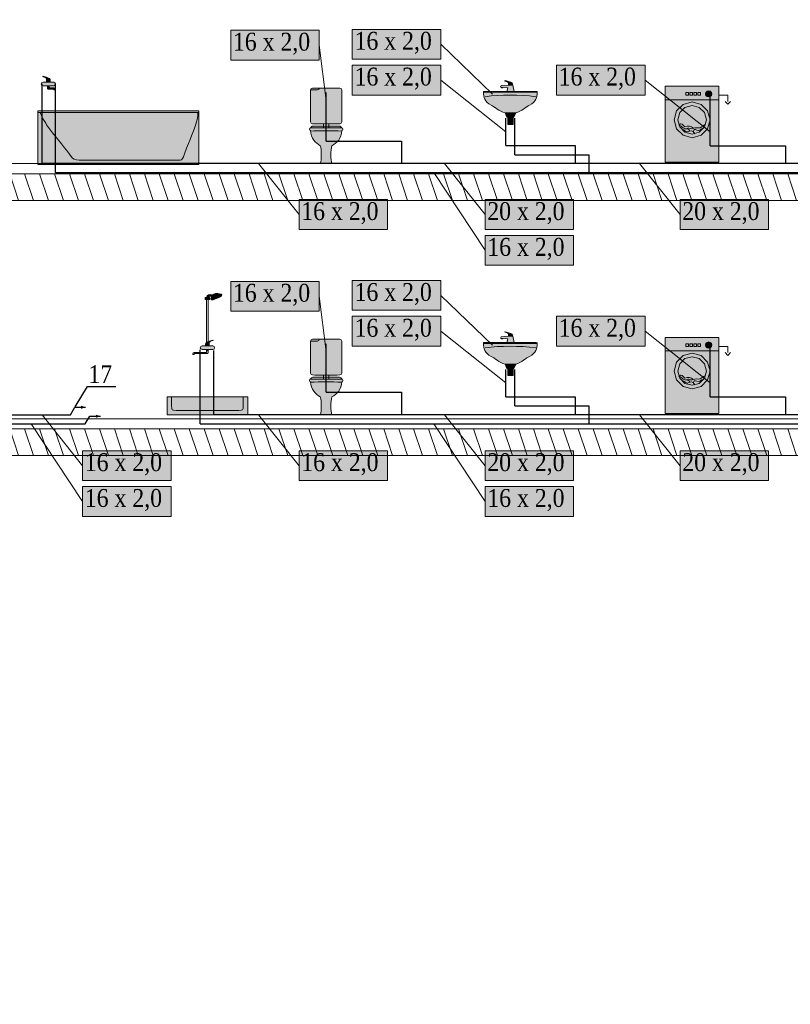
# Model space of a CAD drawing. Header units: millimetres. Extents: x -102560 to 77680, y 7163 to 33028.
# Tile 61 of 80: x -12869 to -4253, y 9599 to 20602. Entities that reach past the tile are written whole.
import ezdxf
from ezdxf import colors
from ezdxf.entities.mleader import LeaderData, LeaderLine
from ezdxf.enums import TextEntityAlignment as Align
from ezdxf.math import Vec2, Vec3

# ---------------------------------------------------------------- set-up
doc = ezdxf.new("R2010")
doc.units = ezdxf.units.MM
for name, color, linetype, lineweight, true_color in [('IS_Brodzik', 7, 'Continuous', 0, 0x000000), ('IS_Działka wody ciepłej', 1, 'Continuous', 30, 0xff0000), ('IS_Działka wody zimnej_etykieta', 7, 'Continuous', 0, 0x000000), ('IS_Konstrukcja (Rozwinięcie)', 7, 'Continuous', 9, 0x000000), ('IS_Odbiornik2', 7, 'Continuous', 0, 0x000000), ('IS_Pralka', 7, 'Continuous', 5, 0x000000), ('IS_Przybory sanitarne1', 7, 'Continuous', 0, 0x000000), ('IS_Umywalka', 7, 'Continuous', 5, 0x000000), ('IS_Wanna', 7, 'Continuous', 5, 0x000000)]:
    doc.layers.add(name, color=color, linetype=linetype, lineweight=lineweight, true_color=true_color)
for name, color, linetype, lineweight in [('IS_Działka wody zimnej', 5, 'Continuous', 30), ('RR_IWK_ciepla woda', 10, 'C.W.U.', 40), ('RR_IWK_opisy', 7, 'Continuous', 0)]:
    doc.layers.add(name, color=color, linetype=linetype, lineweight=lineweight)
doc.styles.add('Garamond_____', font='GARA.TTF')
doc.styles.add('RR', font='GARA.TTF', dxfattribs={"height": 200})
doc.styles.get("Standard").update_dxf_attribs({"font": 'arial.ttf'})
doc.linetypes.add('C.W.U.', pattern='A,16.8,-4.8,["C.W.U.",Standard,S=2.4,R=0,X=-2.4,Y=-1.2],-10.2', length=31.8)

# ---------------------------------------------------------------- blocks, each defined once
blk = doc.blocks.new('16_TypRysWodKan_PralkaAutomatycznaCzescKan_00000000-0000-0000-0000-000000000000_Normal')
at = {"layer": 'IS_Pralka', "lineweight": 50, "true_color": 0xffffff, "transparency": 33554687}
blk.add_hatch(color=7, dxfattribs=at).paths.add_polyline_path([(-0.3, 0.425), (-0.3, -0.425), (0.3, -0.425), (0.3, 0.425)])
h = blk.add_hatch(color=7, dxfattribs=at)
edge = h.paths.add_edge_path(flags=0)
edge.add_ellipse((-0.185, 0.34), major_axis=(0.035, 0), ratio=1, start_angle=0, end_angle=360)
h = blk.add_hatch(color=7, dxfattribs=at)
edge = h.paths.add_edge_path(flags=0)
edge.add_ellipse((0, 0.05), major_axis=(0.2, 0), ratio=1, start_angle=0, end_angle=360)
h = blk.add_hatch(color=7, dxfattribs=at)
edge = h.paths.add_edge_path(flags=0)
edge.add_ellipse((0, 0.05), major_axis=(0.16, 0), ratio=1, start_angle=0, end_angle=360)
at = {"layer": 'IS_Pralka', "lineweight": -2}
for points in [[(-0.3, 0.425), (0.3, 0.425), (0.3, -0.425), (-0.3, -0.425)], [(-0.095, 0.325), (-0.095, 0.355), (-0.065, 0.355), (-0.065, 0.325)], [(-0.05, 0.325), (-0.05, 0.355), (-0.02, 0.355), (-0.02, 0.325)], [(-0.005, 0.325), (-0.005, 0.355), (0.025, 0.355), (0.025, 0.325)], [(0.04, 0.325), (0.04, 0.355), (0.07, 0.355), (0.07, 0.325)]]:
    blk.add_lwpolyline(points, close=True, dxfattribs=at)
at = {"layer": 'IS_Pralka'}
for points in [[(-0.15, 0.34), (-0.155, 0.357), (-0.168, 0.37), (-0.185, 0.375), (-0.203, 0.37), (-0.215, 0.357), (-0.22, 0.34), (-0.215, 0.323), (-0.203, 0.31), (-0.185, 0.305), (-0.168, 0.31), (-0.155, 0.323)], [(0.2, 0.05), (0.173, 0.15), (0.1, 0.223), (0, 0.25), (-0.1, 0.223), (-0.173, 0.15), (-0.2, 0.05), (-0.173, -0.05), (-0.1, -0.123), (0, -0.15), (0.1, -0.123), (0.173, -0.05)], [(0.16, 0.05), (0.138, 0.13), (0.08, 0.188), (0, 0.21), (-0.08, 0.188), (-0.138, 0.13), (-0.16, 0.05), (-0.138, -0.03), (-0.08, -0.088), (0, -0.11), (0.08, -0.088), (0.138, -0.03)]]:
    blk.add_lwpolyline(points, close=True, dxfattribs=at)
at = {"layer": 'IS_Pralka', "lineweight": -2}
for points in [[(-0.43, 0.255), (-0.4, 0.225), (-0.37, 0.255)], [(-0.3, 0.325), (-0.4, 0.325), (-0.4, 0.255)]]:
    blk.add_lwpolyline(points, dxfattribs=at)
blk.add_polyline3d([(-0.3, 0.275, 0), (0.3, 0.275, 0)], dxfattribs=at)
for points, knots in [([(-0.15, 0), (-0.12, -0.015), (-0.095, -0.045), (-0.07, -0.04), (-0.04, -0.035), (-0.015, -0.045), (0, -0.05), (0.035, -0.05), (0.04, -0.03), (0.065, -0.05)], [0, 0, 0, 0, 1, 1, 1, 2, 2, 2, 3, 3, 3, 3]), ([(-0.015, -0.045), (0.01, -0.02), (0.05, -0.015), (0.08, -0.03), (0.1, -0.01), (0.12, 0.025), (0.15, -0.01)], [0, 0, 0, 0, 1, 1, 1, 2, 2, 2, 2]), ([(-0.015, -0.08), (-0.025, -0.035), (-0.045, -0.07), (-0.07, -0.07), (-0.095, -0.065), (-0.095, -0.05), (-0.13, -0.045)], [0, 0, 0, 0, 1, 1, 1, 2, 2, 2, 2]), ([(-0.03, -0.105), (-0.01, -0.055), (0.03, -0.075), (0.055, -0.085), (0.08, -0.08), (0.075, -0.065), (0.12, -0.055)], [0, 0, 0, 0, 1, 1, 1, 2, 2, 2, 2]), ([(0.025, -0.075), (0.035, -0.04), (0.07, -0.06), (0.1, -0.04), (0.115, -0.03), (0.13, -0.01), (0.15, -0.01)], [0, 0, 0, 0, 1, 1, 1, 2, 2, 2, 2])]:
    blk.add_open_spline(points, degree=3, knots=knots, dxfattribs=at)
blk = doc.blocks.new('16_TypRysWodKan_UmywalkaPojedyncza_00000000-0000-0000-0000-000000000000_Normal')
at = {"layer": 'IS_Umywalka', "lineweight": 50, "true_color": 0xffffff, "transparency": 33554687}
h = blk.add_hatch(color=7, dxfattribs=at)
edge = h.paths.add_edge_path(flags=0)
edge.add_spline(control_points=[(-0.3, 0.17), (-0.3, 0.12), (-0.29, 0.07), (-0.215, 0.03), (-0.175, 0.015), (-0.125, -0.04), (-0.06, -0.055), (-0.025, -0.055), (0.01, -0.055), (0.06, -0.055), (0.13, -0.04), (0.175, 0.015), (0.215, 0.03), (0.29, 0.07), (0.3, 0.12), (0.3, 0.175), (0.3, 0.185), (0.3, 0.185), (0.29, 0.185), (0.04, 0.185), (-0.05, 0.185), (-0.29, 0.185), (-0.3, 0.185), (-0.3, 0.185), (-0.3, 0.17)], knot_values=[0, 0, 0, 0, 1, 1, 1, 2, 2, 2, 3, 3, 3, 4, 4, 4, 5, 5, 5, 6, 6, 6, 7, 7, 7, 8, 8, 8, 8], weights=[1, 1, 1, 1, 1, 1, 1, 1, 1, 1, 1, 1, 1, 1, 1, 1, 1, 1, 1, 1, 1, 1, 1, 1, 1], degree=3, periodic=0)
for points in [[(-0.06, -0.055), (-0.04, -0.105), (0.04, -0.105), (0.06, -0.055)], [(-0.03, -0.105), (-0.03, -0.185), (0.03, -0.185), (0.03, -0.105)]]:
    blk.add_hatch(color=7, dxfattribs=at).paths.add_polyline_path(points)
at = {"layer": 'IS_Umywalka', "lineweight": -2}
for points in [[(-0.06, -0.055), (-0.04, -0.105), (0.04, -0.105), (0.06, -0.055)], [(-0.03, -0.105), (-0.03, -0.185), (0.03, -0.185), (0.03, -0.105)]]:
    blk.add_lwpolyline(points, close=True, dxfattribs=at)
blk.add_polyline3d([(-0.3, 0.175, 0), (0.3, 0.175, 0)], dxfattribs=at)
blk.add_open_spline([(-0.3, 0.17), (-0.3, 0.12), (-0.29, 0.07), (-0.215, 0.03), (-0.175, 0.015), (-0.125, -0.04), (-0.06, -0.055), (-0.025, -0.055), (0.01, -0.055), (0.06, -0.055), (0.13, -0.04), (0.175, 0.015), (0.215, 0.03), (0.29, 0.07), (0.3, 0.12), (0.3, 0.175), (0.3, 0.185), (0.3, 0.185), (0.29, 0.185), (0.04, 0.185), (-0.05, 0.185), (-0.29, 0.185), (-0.3, 0.185), (-0.3, 0.185), (-0.3, 0.17)], degree=3, knots=[0, 0, 0, 0, 1, 1, 1, 2, 2, 2, 3, 3, 3, 4, 4, 4, 5, 5, 5, 6, 6, 6, 7, 7, 7, 8, 8, 8, 8], dxfattribs=at)
blk.add_open_spline([(-0.285, 0.125), (-0.1, 0.15), (0.11, 0.15), (0.28, 0.125)], degree=3, dxfattribs=at)
blk = doc.blocks.new('16_TypRysWodKan_BateriaStojaca_00000000-0000-0000-0000-000000000000_Normal')
at = {"layer": 'IS_Odbiornik2', "lineweight": 50, "true_color": 0xffffff, "transparency": 33554687}
blk.add_hatch(color=7, dxfattribs=at).paths.add_polyline_path([(-0.04078, -0.06), (0.03922, -0.06), (0.02922, -0.02), (0.08422, -0.015), (0.08422, -0.02), (0.09922, -0.02), (0.09922, -0.015), (0.10922, -0.01), (0.10422, 0.005), (0.01922, 0.01), (-0.02578, 0.01)])
h = blk.add_hatch(color=7, dxfattribs=at)
edge = h.paths.add_edge_path(flags=0)
edge.add_spline(control_points=[(-0.02578, 0.01), (-0.00328, 0.01), (-0.00328, 0.01), (0.01922, 0.01), (0.01922, 0.03), (0.01922, 0.035), (0.02422, 0.04), (0.02922, 0.045), (0.03922, 0.05), (0.05922, 0.055), (0.06422, 0.055), (0.06422, 0.06), (0.05922, 0.06), (0.04922, 0.06), (-0.01078, 0.04), (-0.02078, 0.035), (-0.02578, 0.03), (-0.02578, 0.02), (-0.02578, 0.01)], knot_values=[-6, -6, -6, -6, -5, -5, -5, -4, -4, -4, -3, -3, -3, -2, -2, -2, -1, -1, -1, 0, 0, 0, 0], weights=[1, 1, 1, 1, 1, 1, 1, 1, 1, 1, 1, 1, 1, 1, 1, 1, 1, 1, 1], degree=3, periodic=0)
at = {"layer": 'IS_Odbiornik2', "lineweight": -2}
blk.add_lwpolyline([(-0.04078, -0.06), (-0.02578, 0.01), (0.01922, 0.01), (0.10422, 0.005), (0.10922, -0.01), (0.09922, -0.015), (0.09922, -0.02), (0.08422, -0.02), (0.08422, -0.015), (0.02922, -0.02), (0.03922, -0.06)], close=True, dxfattribs=at)
blk.add_polyline3d([(0.09922, -0.015, 0), (0.08422, -0.015, 0)], dxfattribs=at)
blk.add_open_spline([(-0.02578, 0.01), (-0.02578, 0.02), (-0.02578, 0.03), (-0.02078, 0.035), (-0.01078, 0.04), (0.04922, 0.06), (0.05922, 0.06), (0.06422, 0.06), (0.06422, 0.055), (0.05922, 0.055), (0.03922, 0.05), (0.02922, 0.045), (0.02422, 0.04), (0.01922, 0.035), (0.01922, 0.03), (0.01922, 0.01)], degree=3, knots=[0, 0, 0, 0, 1, 1, 1, 2, 2, 2, 3, 3, 3, 4, 4, 4, 5, 5, 5, 5], dxfattribs=at)
blk = doc.blocks.new('16_TypRysWodKan_MiskaUstStojaca_00000000-0000-0000-0000-000000000000_Normal')
at = {"layer": 'IS_Przybory sanitarne1', "lineweight": 50, "true_color": 0xffffff, "transparency": 33554687}
h = blk.add_hatch(color=7, dxfattribs=at)
edge = h.paths.add_edge_path(flags=0)
edge.add_spline(control_points=[(-0.175, 0.19), (-0.185, 0.19), (-0.185, 0.19), (-0.185, 0.175), (-0.185, 0.165), (-0.185, 0.16), (-0.175, 0.16), (-0.175, 0.075), (-0.12, 0.02), (-0.065, -0.01), (-0.05, -0.06), (-0.05, -0.165), (-0.065, -0.21), (-0.03, -0.21), (0.035, -0.21), (0.065, -0.21), (0.05, -0.165), (0.05, -0.06), (0.065, -0.01), (0.115, 0.02), (0.175, 0.075), (0.175, 0.16), (0.185, 0.16), (0.185, 0.165), (0.185, 0.175), (0.185, 0.19), (0.185, 0.19), (0.175, 0.19), (0.05, 0.19), (-0.07, 0.19), (-0.175, 0.19)], knot_values=[0, 0, 0, 0, 1, 1, 1, 2, 2, 2, 3, 3, 3, 4, 4, 4, 5, 5, 5, 6, 6, 6, 7, 7, 7, 8, 8, 8, 9, 9, 9, 10, 10, 10, 10], weights=[1, 1, 1, 1, 1, 1, 1, 1, 1, 1, 1, 1, 1, 1, 1, 1, 1, 1, 1, 1, 1, 1, 1, 1, 1, 1, 1, 1, 1, 1, 1], degree=3, periodic=0)
h = blk.add_hatch(color=7, dxfattribs=at)
edge = h.paths.add_edge_path(flags=0)
edge.add_spline(control_points=[(-0.175, 0.185), (0, 0.185), (0, 0.185), (0.175, 0.185), (0.17, 0.2), (0.16, 0.21), (0.15, 0.21), (-0.025, 0.21), (0.02, 0.21), (-0.15, 0.21), (-0.16, 0.21), (-0.17, 0.2), (-0.175, 0.185)], knot_values=[-4, -4, -4, -4, -3, -3, -3, -2, -2, -2, -1, -1, -1, 0, 0, 0, 0], weights=[1, 1, 1, 1, 1, 1, 1, 1, 1, 1, 1, 1, 1], degree=3, periodic=0)
at = {"layer": 'IS_Przybory sanitarne1', "lineweight": -2}
for points, knots in [([(-0.175, 0.19), (-0.185, 0.19), (-0.185, 0.19), (-0.185, 0.175), (-0.185, 0.165), (-0.185, 0.16), (-0.175, 0.16), (-0.175, 0.075), (-0.12, 0.02), (-0.065, -0.01), (-0.05, -0.06), (-0.05, -0.165), (-0.065, -0.21), (-0.03, -0.21), (0.035, -0.21), (0.065, -0.21), (0.05, -0.165), (0.05, -0.06), (0.065, -0.01), (0.115, 0.02), (0.175, 0.075), (0.175, 0.16), (0.185, 0.16), (0.185, 0.165), (0.185, 0.175), (0.185, 0.19), (0.185, 0.19), (0.175, 0.19), (0.05, 0.19), (-0.07, 0.19), (-0.175, 0.19)], [0, 0, 0, 0, 1, 1, 1, 2, 2, 2, 3, 3, 3, 4, 4, 4, 5, 5, 5, 6, 6, 6, 7, 7, 7, 8, 8, 8, 9, 9, 9, 10, 10, 10, 10]), ([(-0.175, 0.185), (-0.17, 0.2), (-0.16, 0.21), (-0.15, 0.21), (0.02, 0.21), (-0.025, 0.21), (0.15, 0.21), (0.16, 0.21), (0.17, 0.2), (0.175, 0.185)], [0, 0, 0, 0, 1, 1, 1, 2, 2, 2, 3, 3, 3, 3])]:
    blk.add_open_spline(points, degree=3, knots=knots, dxfattribs=at)
blk.add_open_spline([(-0.175, 0.155), (-0.055, 0.16), (0.06, 0.16), (0.175, 0.155)], degree=3, dxfattribs=at)
blk = doc.blocks.new('16_TypRysWodKan_SpluczkaUstepowaWlotSrodekNatynk_00000000-0000-0000-0000-000000000000_Normal')
at = {"layer": 'IS_Odbiornik2', "lineweight": 50, "true_color": 0xffffff, "transparency": 33554687}
h = blk.add_hatch(color=7, dxfattribs=at)
edge = h.paths.add_edge_path(flags=0)
edge.add_spline(control_points=[(0.125, 0.225), (0.025, 0.225), (-0.075, 0.225), (-0.125, 0.225), (-0.175, 0.225), (-0.175, 0.225), (-0.175, 0.175), (-0.175, 0.075), (-0.175, -0.025), (-0.175, -0.125), (-0.175, -0.175), (-0.175, -0.175), (-0.125, -0.175), (0, -0.175), (0.05, -0.175), (0.125, -0.175), (0.175, -0.175), (0.175, -0.175), (0.175, -0.125), (0.175, 0.025), (0.175, 0.08), (0.175, 0.175), (0.175, 0.225), (0.175, 0.225), (0.125, 0.225)], knot_values=[-8, -8, -8, -8, -7, -7, -7, -6, -6, -6, -5, -5, -5, -4, -4, -4, -3, -3, -3, -2, -2, -2, -1, -1, -1, 0, 0, 0, 0], weights=[1, 1, 1, 1, 1, 1, 1, 1, 1, 1, 1, 1, 1, 1, 1, 1, 1, 1, 1, 1, 1, 1, 1, 1, 1], degree=3, periodic=0)
at = {"layer": 'IS_Odbiornik2', "lineweight": -2}
for points in [[(0.125, 0.225, 0), (0.125, 0.225, 0), (0.125, 0.225, 0)], [(-0.03, -0.175, 0), (-0.03, -0.225, 0)], [(0.03, -0.175, 0), (0.03, -0.225, 0)]]:
    blk.add_polyline3d(points, dxfattribs=at)
for points, knots in [([(0.125, 0.225), (0.175, 0.225), (0.175, 0.225), (0.175, 0.175), (0.175, 0.08), (0.175, 0.025), (0.175, -0.125), (0.175, -0.175), (0.175, -0.175), (0.125, -0.175), (0.05, -0.175), (0, -0.175), (-0.125, -0.175), (-0.175, -0.175), (-0.175, -0.175), (-0.175, -0.125), (-0.175, -0.025), (-0.175, 0.075), (-0.175, 0.175), (-0.175, 0.225), (-0.175, 0.225), (-0.125, 0.225), (-0.075, 0.225), (0.025, 0.225), (0.125, 0.225)], [0, 0, 0, 0, 1, 1, 1, 2, 2, 2, 3, 3, 3, 4, 4, 4, 5, 5, 5, 6, 6, 6, 7, 7, 7, 8, 8, 8, 8]), ([(0.075, 0.225), (0.075, 0.215), (0.085, 0.205), (0.095, 0.205), (0.145, 0.205), (0.15, 0.205), (0.175, 0.205)], [0, 0, 0, 0, 1, 1, 1, 2, 2, 2, 2])]:
    blk.add_open_spline(points, degree=3, knots=knots, dxfattribs=at)
blk = doc.blocks.new('16_TypRysWodKan_BasenPlytki_00000000-0000-0000-0000-000000000000_Normal')
at = {"layer": 'IS_Brodzik', "lineweight": 50, "true_color": 0xffffff, "transparency": 33554687}
blk.add_hatch(color=7, dxfattribs=at).paths.add_polyline_path([(-0.45, 0.1), (-0.45, -0.1), (0.45, -0.1), (0.45, 0.1)])
at = {"layer": 'IS_Brodzik', "lineweight": -2}
blk.add_lwpolyline([(-0.45, 0.1), (0.45, 0.1), (0.45, -0.1), (-0.45, -0.1)], close=True, dxfattribs=at)
blk.add_open_spline([(-0.4, 0.1), (-0.4, 0.05), (-0.4, 0.1), (-0.4, 0), (-0.4, -0.05), (-0.4, -0.05), (-0.35, -0.05), (-0.05, -0.05), (-0.1, -0.05), (0.35, -0.05), (0.4, -0.05), (0.4, -0.05), (0.4, 0), (0.4, 0.1), (0.4, 0.05), (0.4, 0.1)], degree=3, knots=[0, 0, 0, 0, 1, 1, 1, 2, 2, 2, 3, 3, 3, 4, 4, 4, 5, 5, 5, 5], dxfattribs=at)
blk = doc.blocks.new('16_TypRysWodKan_BateriaCzerpalnaN_00000000-0000-0000-0000-000000000000_Normal')
at = {"layer": 'IS_Odbiornik2', "lineweight": 50, "true_color": 0xffffff, "transparency": 33554687}
h = blk.add_hatch(color=7, dxfattribs=at)
edge = h.paths.add_edge_path(flags=0)
edge.add_spline(control_points=[(0.06, 0.32), (0.058, 0.312), (0.058, 0.312), (0.055, 0.305), (0.045, 0.3), (0.04, 0.29), (0.04, 0.28), (0.04, 0.27), (0.055, 0.26), (0.065, 0.265), (0.1, 0.28), (0.125, 0.29), (0.155, 0.305), (0.16, 0.31), (0.165, 0.32), (0.155, 0.33), (0.095, 0.345), (0.075, 0.33), (0.06, 0.32)], knot_values=[-6, -6, -6, -6, -5, -5, -5, -4, -4, -4, -3, -3, -3, -2, -2, -2, -1, -1, -1, 0, 0, 0, 0], weights=[1, 1, 1, 1, 1, 1, 1, 1, 1, 1, 1, 1, 1, 1, 1, 1, 1, 1, 1], degree=3, periodic=0)
for points in [[(0.025, 0.27), (0.025, 0.29), (-0.025, 0.29), (-0.025, 0.27)], [(-0.02, -0.25), (0.02, -0.25), (0.02, -0.23), (-0.02, -0.23)], [(0.01, -0.29), (-0.01, -0.29), (-0.01, -0.3), (0.01, -0.3)]]:
    blk.add_hatch(color=7, dxfattribs=at).paths.add_polyline_path(points)
h = blk.add_hatch(color=7, dxfattribs=at)
edge = h.paths.add_edge_path(flags=0)
edge.add_spline(control_points=[(0.06, 0.32), (0.025, 0.33), (-0.005, 0.32), (-0.01, 0.29), (-0.005, 0.29), (0.005, 0.29), (0.01, 0.29), (0.015, 0.305), (0.035, 0.31), (0.055, 0.305), (0.058, 0.312), (0.058, 0.312), (0.06, 0.32)], knot_values=[0, 0, 0, 0, 1, 1, 1, 2, 2, 2, 3, 3, 3, 4, 4, 4, 4], weights=[1, 1, 1, 1, 1, 1, 1, 1, 1, 1, 1, 1, 1], degree=3, periodic=0)
h = blk.add_hatch(color=7, dxfattribs=at)
edge = h.paths.add_edge_path(flags=0)
edge.add_spline(control_points=[(-0.02, -0.23), (0, -0.23), (0, -0.23), (0.02, -0.23), (0.02, -0.21), (0.02, -0.21), (0.025, -0.205), (0.03, -0.2), (0.04, -0.195), (0.06, -0.19), (0.065, -0.19), (0.065, -0.185), (0.06, -0.185), (0.05, -0.185), (-0.005, -0.205), (-0.015, -0.21), (-0.02, -0.215), (-0.02, -0.22), (-0.02, -0.23)], knot_values=[-6, -6, -6, -6, -5, -5, -5, -4, -4, -4, -3, -3, -3, -2, -2, -2, -1, -1, -1, 0, 0, 0, 0], weights=[1, 1, 1, 1, 1, 1, 1, 1, 1, 1, 1, 1, 1, 1, 1, 1, 1, 1, 1], degree=3, periodic=0)
h = blk.add_hatch(color=7, dxfattribs=at)
edge = h.paths.add_edge_path(flags=0)
edge.add_spline(control_points=[(0.01, -0.3), (0, -0.3), (0, -0.3), (-0.01, -0.3), (-0.01, -0.315), (-0.01, -0.325), (-0.015, -0.325), (-0.03, -0.325), (-0.105, -0.325), (-0.15, -0.325), (-0.16, -0.325), (-0.165, -0.33), (-0.165, -0.335), (-0.165, -0.335), (-0.165, -0.34), (-0.165, -0.345), (-0.16, -0.345), (-0.155, -0.345), (-0.15, -0.345), (-0.15, -0.34), (-0.15, -0.335), (-0.145, -0.335), (-0.08, -0.335), (-0.05, -0.335), (-0.01, -0.335), (0, -0.335), (0.01, -0.335), (0.01, -0.325), (0.01, -0.315), (0.01, -0.31), (0.01, -0.3)], knot_values=[-10, -10, -10, -10, -9, -9, -9, -8, -8, -8, -7, -7, -7, -6, -6, -6, -5, -5, -5, -4, -4, -4, -3, -3, -3, -2, -2, -2, -1, -1, -1, 0, 0, 0, 0], weights=[1, 1, 1, 1, 1, 1, 1, 1, 1, 1, 1, 1, 1, 1, 1, 1, 1, 1, 1, 1, 1, 1, 1, 1, 1, 1, 1, 1, 1, 1, 1], degree=3, periodic=0)
h = blk.add_hatch(color=7, dxfattribs=at)
edge = h.paths.add_edge_path(flags=0)
edge.add_spline(control_points=[(-0.08, -0.27), (-0.08, -0.28), (-0.07, -0.29), (-0.06, -0.29), (-0.03, -0.29), (0.03, -0.29), (0.06, -0.29), (0.075, -0.29), (0.08, -0.285), (0.08, -0.27), (0.08, -0.255), (0.07, -0.25), (0.06, -0.25), (0.025, -0.25), (-0.025, -0.25), (-0.06, -0.25), (-0.07, -0.25), (-0.08, -0.26), (-0.08, -0.27)], knot_values=[-6, -6, -6, -6, -5, -5, -5, -4, -4, -4, -3, -3, -3, -2, -2, -2, -1, -1, -1, 0, 0, 0, 0], weights=[1, 1, 1, 1, 1, 1, 1, 1, 1, 1, 1, 1, 1, 1, 1, 1, 1, 1, 1], degree=3, periodic=0)
at = {"layer": 'IS_Odbiornik2', "lineweight": -2}
for points in [[(0.025, 0.27), (-0.025, 0.27), (-0.025, 0.29), (0.025, 0.29)], [(-0.02, -0.25), (-0.02, -0.23), (0.02, -0.23), (0.02, -0.25)], [(0.01, -0.29), (0.01, -0.3), (-0.01, -0.3), (-0.01, -0.29)]]:
    blk.add_lwpolyline(points, close=True, dxfattribs=at)
for points in [[(-0.01, 0.27, 0), (-0.01, -0.25, 0)], [(0.01, 0.27, 0), (0.01, -0.25, 0)]]:
    blk.add_polyline3d(points, dxfattribs=at)
for points, knots in [([(0.06, 0.32), (0.075, 0.33), (0.095, 0.345), (0.155, 0.33), (0.165, 0.32), (0.16, 0.31), (0.155, 0.305), (0.125, 0.29), (0.1, 0.28), (0.065, 0.265), (0.055, 0.26), (0.04, 0.27), (0.04, 0.28), (0.04, 0.29), (0.045, 0.3), (0.055, 0.305)], [0, 0, 0, 0, 1, 1, 1, 2, 2, 2, 3, 3, 3, 4, 4, 4, 5, 5, 5, 5]), ([(0.06, 0.32), (0.025, 0.33), (-0.005, 0.32), (-0.01, 0.29), (-0.005, 0.29), (0.005, 0.29), (0.01, 0.29), (0.015, 0.305), (0.035, 0.31), (0.055, 0.305)], [0, 0, 0, 0, 1, 1, 1, 2, 2, 2, 3, 3, 3, 3]), ([(-0.02, -0.23), (-0.02, -0.22), (-0.02, -0.215), (-0.015, -0.21), (-0.005, -0.205), (0.05, -0.185), (0.06, -0.185), (0.065, -0.185), (0.065, -0.19), (0.06, -0.19), (0.04, -0.195), (0.03, -0.2), (0.025, -0.205), (0.02, -0.21), (0.02, -0.21), (0.02, -0.23)], [0, 0, 0, 0, 1, 1, 1, 2, 2, 2, 3, 3, 3, 4, 4, 4, 5, 5, 5, 5]), ([(0.01, -0.3), (0.01, -0.31), (0.01, -0.315), (0.01, -0.325), (0.01, -0.335), (0, -0.335), (-0.01, -0.335), (-0.05, -0.335), (-0.08, -0.335), (-0.145, -0.335), (-0.15, -0.335), (-0.15, -0.34), (-0.15, -0.345), (-0.155, -0.345), (-0.16, -0.345), (-0.165, -0.345), (-0.165, -0.34), (-0.165, -0.335), (-0.165, -0.335), (-0.165, -0.33), (-0.16, -0.325), (-0.15, -0.325), (-0.105, -0.325), (-0.03, -0.325), (-0.015, -0.325), (-0.01, -0.325), (-0.01, -0.315), (-0.01, -0.3)], [0, 0, 0, 0, 1, 1, 1, 2, 2, 2, 3, 3, 3, 4, 4, 4, 5, 5, 5, 6, 6, 6, 7, 7, 7, 8, 8, 8, 9, 9, 9, 9]), ([(-0.08, -0.27), (-0.08, -0.26), (-0.07, -0.25), (-0.06, -0.25), (-0.025, -0.25), (0.025, -0.25), (0.06, -0.25), (0.07, -0.25), (0.08, -0.255), (0.08, -0.27), (0.08, -0.285), (0.075, -0.29), (0.06, -0.29), (0.03, -0.29), (-0.03, -0.29), (-0.06, -0.29), (-0.07, -0.29), (-0.08, -0.28), (-0.08, -0.27)], [0, 0, 0, 0, 1, 1, 1, 2, 2, 2, 3, 3, 3, 4, 4, 4, 5, 5, 5, 6, 6, 6, 6])]:
    blk.add_open_spline(points, degree=3, knots=knots, dxfattribs=at)
blk = doc.blocks.new('16_TypRysWodKan_Wanna_00000000-0000-0000-0000-000000000000_Normal')
at = {"layer": 'IS_Wanna', "lineweight": 50, "true_color": 0xffffff, "transparency": 33554687}
blk.add_hatch(color=7, dxfattribs=at).paths.add_polyline_path([(-0.9, 0.3), (-0.9, -0.3), (0.9, -0.3), (0.9, 0.3)])
at = {"layer": 'IS_Wanna', "lineweight": -2}
blk.add_lwpolyline([(-0.9, 0.3), (0.9, 0.3), (0.9, -0.3), (-0.9, -0.3)], close=True, dxfattribs=at)
blk.add_polyline3d([(-0.9, 0.28, 0), (0.9, 0.28, 0)], dxfattribs=at)
blk.add_open_spline([(0.87, 0.28), (0.87, 0.255), (0.825, 0.19), (0.8, 0.145), (0.715, 0.015), (0.625, -0.065), (0.525, -0.21), (0.51, -0.24), (0.48, -0.25), (0.435, -0.25), (-0.025, -0.25), (-0.01, -0.25), (-0.695, -0.25), (-0.71, -0.25), (-0.725, -0.23), (-0.74, -0.18), (-0.81, 0.005), (-0.835, 0.045), (-0.88, 0.19), (-0.885, 0.205), (-0.89, 0.235), (-0.89, 0.28)], degree=3, knots=[0, 0, 0, 0, 1, 1, 1, 2, 2, 2, 3, 3, 3, 4, 4, 4, 5, 5, 5, 6, 6, 6, 7, 7, 7, 7], dxfattribs=at)
blk = doc.blocks.new('16_TypRysWodKan_BateriaCzerpalna_00000000-0000-0000-0000-000000000000_Normal')
at = {"layer": 'IS_Odbiornik2', "lineweight": 50, "true_color": 0xffffff, "transparency": 33554687}
h = blk.add_hatch(color=7, dxfattribs=at)
edge = h.paths.add_edge_path(flags=0)
edge.add_spline(control_points=[(-0.07977, -0.01), (-0.07977, -0.02), (-0.06977, -0.03), (-0.05977, -0.03), (-0.02977, -0.03), (0.03023, -0.03), (0.06023, -0.03), (0.07523, -0.03), (0.08023, -0.025), (0.08023, -0.01), (0.08023, 0.005), (0.07023, 0.01), (0.06023, 0.01), (0.02523, 0.01), (-0.02477, 0.01), (-0.05977, 0.01), (-0.06977, 0.01), (-0.07977, 0), (-0.07977, -0.01)], knot_values=[-6, -6, -6, -6, -5, -5, -5, -4, -4, -4, -3, -3, -3, -2, -2, -2, -1, -1, -1, 0, 0, 0, 0], weights=[1, 1, 1, 1, 1, 1, 1, 1, 1, 1, 1, 1, 1, 1, 1, 1, 1, 1, 1], degree=3, periodic=0)
h = blk.add_hatch(color=7, dxfattribs=at)
edge = h.paths.add_edge_path(flags=0)
edge.add_spline(control_points=[(-0.01977, 0.03), (0.00023, 0.03), (0.00023, 0.03), (0.02023, 0.03), (0.02023, 0.05), (0.02023, 0.05), (0.02523, 0.055), (0.03023, 0.06), (0.04023, 0.065), (0.06023, 0.07), (0.06523, 0.07), (0.06523, 0.075), (0.06023, 0.075), (0.05023, 0.075), (-0.00477, 0.055), (-0.01477, 0.05), (-0.01977, 0.045), (-0.01977, 0.04), (-0.01977, 0.03)], knot_values=[-6, -6, -6, -6, -5, -5, -5, -4, -4, -4, -3, -3, -3, -2, -2, -2, -1, -1, -1, 0, 0, 0, 0], weights=[1, 1, 1, 1, 1, 1, 1, 1, 1, 1, 1, 1, 1, 1, 1, 1, 1, 1, 1], degree=3, periodic=0)
for points in [[(-0.01977, 0.01), (0.02023, 0.01), (0.02023, 0.03), (-0.01977, 0.03)], [(0.01023, -0.03), (-0.00977, -0.03), (-0.00977, -0.04), (0.01023, -0.04)]]:
    blk.add_hatch(color=7, dxfattribs=at).paths.add_polyline_path(points)
h = blk.add_hatch(color=7, dxfattribs=at)
edge = h.paths.add_edge_path(flags=0)
edge.add_spline(control_points=[(0.01023, -0.04), (0.00023, -0.04), (0.00023, -0.04), (-0.00977, -0.04), (-0.00977, -0.05), (-0.00977, -0.055), (-0.01477, -0.055), (-0.02977, -0.055), (-0.01477, -0.055), (-0.05977, -0.055), (-0.06977, -0.055), (-0.07477, -0.06), (-0.07477, -0.065), (-0.07477, -0.07), (-0.07477, -0.07), (-0.07477, -0.075), (-0.06977, -0.075), (-0.06477, -0.075), (-0.05977, -0.075), (-0.05977, -0.07), (-0.05977, -0.07), (-0.05477, -0.07), (0.01023, -0.07), (-0.04977, -0.07), (-0.00977, -0.07), (0.00023, -0.07), (0.01023, -0.07), (0.01023, -0.06), (0.01023, -0.05), (0.01023, -0.05), (0.01023, -0.04)], knot_values=[-10, -10, -10, -10, -9, -9, -9, -8, -8, -8, -7, -7, -7, -6, -6, -6, -5, -5, -5, -4, -4, -4, -3, -3, -3, -2, -2, -2, -1, -1, -1, 0, 0, 0, 0], weights=[1, 1, 1, 1, 1, 1, 1, 1, 1, 1, 1, 1, 1, 1, 1, 1, 1, 1, 1, 1, 1, 1, 1, 1, 1, 1, 1, 1, 1, 1, 1], degree=3, periodic=0)
at = {"layer": 'IS_Odbiornik2', "lineweight": -2}
for points in [[(-0.01977, 0.01), (-0.01977, 0.03), (0.02023, 0.03), (0.02023, 0.01)], [(0.01023, -0.03), (0.01023, -0.04), (-0.00977, -0.04), (-0.00977, -0.03)]]:
    blk.add_lwpolyline(points, close=True, dxfattribs=at)
for points, knots in [([(-0.07977, -0.01), (-0.07977, 0), (-0.06977, 0.01), (-0.05977, 0.01), (-0.02477, 0.01), (0.02523, 0.01), (0.06023, 0.01), (0.07023, 0.01), (0.08023, 0.005), (0.08023, -0.01), (0.08023, -0.025), (0.07523, -0.03), (0.06023, -0.03), (0.03023, -0.03), (-0.02977, -0.03), (-0.05977, -0.03), (-0.06977, -0.03), (-0.07977, -0.02), (-0.07977, -0.01)], [0, 0, 0, 0, 1, 1, 1, 2, 2, 2, 3, 3, 3, 4, 4, 4, 5, 5, 5, 6, 6, 6, 6]), ([(-0.01977, 0.03), (-0.01977, 0.04), (-0.01977, 0.045), (-0.01477, 0.05), (-0.00477, 0.055), (0.05023, 0.075), (0.06023, 0.075), (0.06523, 0.075), (0.06523, 0.07), (0.06023, 0.07), (0.04023, 0.065), (0.03023, 0.06), (0.02523, 0.055), (0.02023, 0.05), (0.02023, 0.05), (0.02023, 0.03)], [0, 0, 0, 0, 1, 1, 1, 2, 2, 2, 3, 3, 3, 4, 4, 4, 5, 5, 5, 5]), ([(0.01023, -0.04), (0.01023, -0.05), (0.01023, -0.05), (0.01023, -0.06), (0.01023, -0.07), (0.00023, -0.07), (-0.00977, -0.07), (-0.04977, -0.07), (0.01023, -0.07), (-0.05477, -0.07), (-0.05977, -0.07), (-0.05977, -0.07), (-0.05977, -0.075), (-0.06477, -0.075), (-0.06977, -0.075), (-0.07477, -0.075), (-0.07477, -0.07), (-0.07477, -0.07), (-0.07477, -0.065), (-0.07477, -0.06), (-0.06977, -0.055), (-0.05977, -0.055), (-0.01477, -0.055), (-0.02977, -0.055), (-0.01477, -0.055), (-0.00977, -0.055), (-0.00977, -0.05), (-0.00977, -0.04)], [0, 0, 0, 0, 1, 1, 1, 2, 2, 2, 3, 3, 3, 4, 4, 4, 5, 5, 5, 6, 6, 6, 7, 7, 7, 8, 8, 8, 9, 9, 9, 9])]:
    blk.add_open_spline(points, degree=3, knots=knots, dxfattribs=at)

msp = doc.modelspace()

# ---------------------------------------------------------------- hatches: boundary and pattern name
at = {"layer": 'IS_Działka wody ciepłej', "extrusion": (0, 0, -1)}
msp.add_hatch(color=256, dxfattribs=at).paths.add_polyline_path([(11966, 16171), (12017, 16188), (12017, 16154)])
at = {"layer": 'IS_Działka wody zimnej', "extrusion": (0, 0, -1)}
msp.add_hatch(color=256, dxfattribs=at).paths.add_polyline_path([(12132, 16271), (12183, 16288), (12183, 16254)])
at = {"layer": 'IS_Działka wody zimnej_etykieta', "lineweight": 50, "true_color": 0xffffff, "transparency": 33554687}
for points in [[(-10510, 20151), (-9519, 20151), (-9519, 20485), (-10510, 20485)], [(-9150, 20160), (-8159, 20160), (-8159, 20494), (-9150, 20494)], [(-9150, 19760), (-8159, 19760), (-8159, 20094), (-9150, 20094)], [(-6868, 19760), (-5877, 19760), (-5877, 20094), (-6868, 20094)], [(-9746, 18258), (-8756, 18258), (-8756, 18592), (-9746, 18592)], [(-7666, 18258), (-6676, 18258), (-6676, 18592), (-7666, 18592)], [(-5486, 18258), (-4496, 18258), (-4496, 18592), (-5486, 18592)], [(-7666, 17858), (-6676, 17858), (-6676, 18192), (-7666, 18192)], [(-10510, 17345), (-9519, 17345), (-9519, 17678), (-10510, 17678)], [(-9150, 17354), (-8159, 17354), (-8159, 17688), (-9150, 17688)], [(-9150, 16954), (-8159, 16954), (-8159, 17288), (-9150, 17288)], [(-6868, 16954), (-5877, 16954), (-5877, 17288), (-6868, 17288)], [(-12166, 15451), (-11176, 15451), (-11176, 15785), (-12166, 15785)], [(-9746, 15451), (-8756, 15451), (-8756, 15785), (-9746, 15785)], [(-7666, 15452), (-6676, 15452), (-6676, 15785), (-7666, 15785)], [(-5486, 15452), (-4496, 15452), (-4496, 15785), (-5486, 15785)], [(-12166, 15051), (-11176, 15051), (-11176, 15385), (-12166, 15385)], [(-7666, 15051), (-6676, 15051), (-6676, 15385), (-7666, 15385)]]:
    msp.add_hatch(color=7, dxfattribs=at).paths.add_polyline_path(points)
at = {"layer": 'IS_Konstrukcja (Rozwinięcie)', "true_color": 0xc0c0c0, "transparency": 33554687, "extrusion": (0, 0, -1)}
h = msp.add_hatch(dxfattribs=at)
h.set_pattern_fill('ANSI31', color=9, scale=50.000001, angle=206.6202, style=0)
h.set_pattern_definition([(251.62016, (137390, 18730.6), (150.65169, -50.05629), [])])
h.paths.add_polyline_path([(-2610, 18881), (-2610, 18581), (60060, 18581), (60060, 18881)])
h = msp.add_hatch(dxfattribs=at)
h.set_pattern_fill('ANSI31', color=9, scale=50.000001, angle=206.6202, style=0)
h.set_pattern_definition([(251.62016, (137390, 15880.6), (150.65169, -50.05629), [])])
h.paths.add_polyline_path([(-2610, 16031), (-2610, 15731), (60060, 15731), (60060, 16031)])

# ---------------------------------------------------------------- linework, layer by layer
at = {"layer": 'IS_Działka wody ciepłej'}
for p, q in [((-12468, 18893), (-12468, 19884)), ((-7332, 19093), (-7332, 19501)), ((-7332, 19093), (-6507, 19093)), ((-6507, 19093), (-6507, 18893)), ((-6507, 19080), (-6507, 18893)), ((-12468, 18893), (-1127, 18893)), ((-10850, 16086), (-10850, 16914)), ((-7332, 16286), (-7332, 16694)), ((-7332, 16286), (-6507, 16286)), ((-6507, 16286), (-6507, 16086)), ((-6507, 16273), (-6507, 16086)), ((-13742, 16085), (-12136, 16086)), ((-10850, 16086), (-1127, 16086))]:
    msp.add_line(p, q, dxfattribs=at)
msp.add_lwpolyline([(-12136, 16086), (-12085, 16171), (-11966, 16171)], dxfattribs=at)
at = {"layer": 'IS_Działka wody zimnej'}
for p, q in [((-12618, 18993), (-12618, 19884)), ((-9443, 19246), (-9443, 19788)), ((-5151, 19193), (-5151, 19804)), ((-7433, 19196), (-7433, 19501)), ((-9443, 19246), (-8599, 19246)), ((-8599, 19246), (-8599, 18993)), ((-7433, 19196), (-6657, 19196)), ((-6657, 19196), (-6657, 18996)), ((-5151, 19193), (-4306, 19193)), ((-4306, 19193), (-4306, 18993)), ((-9443, 16439), (-9443, 16981)), ((-5151, 16386), (-5151, 16997)), ((-10699, 16186), (-10699, 16904)), ((-7433, 16389), (-7433, 16694)), ((-9443, 16439), (-8599, 16439)), ((-8599, 16439), (-8599, 16186)), ((-7433, 16389), (-6657, 16389)), ((-6657, 16389), (-6657, 16189)), ((-5151, 16386), (-4306, 16386)), ((-4306, 16386), (-4306, 16186)), ((-14983, 16186), (-12302, 16186))]:
    msp.add_line(p, q, dxfattribs=at)
at = {"layer": 'IS_Działka wody zimnej', "ltscale": 20}
for p, q in [((-1102, 18993), (-12618, 18993)), ((-1102, 16186), (-10699, 16186))]:
    msp.add_line(p, q, dxfattribs=at)
at = {"layer": 'IS_Działka wody zimnej'}
msp.add_lwpolyline([(-12302, 16186), (-12251, 16271), (-12132, 16271)], dxfattribs=at)
at = {"layer": 'IS_Działka wody zimnej_etykieta'}
for p, q in [((-9443, 19700), (-9519, 20318)), ((-7583, 19770), (-8159, 20327)), ((-7433, 19350), (-8159, 19927)), ((-5151, 19350), (-5877, 19927)), ((-9746, 18425), (-10198, 18993)), ((-7666, 18425), (-8118, 18993)), ((-5486, 18425), (-5938, 18993)), ((-7666, 18025), (-8240, 18893)), ((-9443, 16894), (-9519, 17512)), ((-7583, 16963), (-8159, 17521)), ((-7433, 16543), (-8159, 17121)), ((-5151, 16543), (-5877, 17121)), ((-12166, 15618), (-12618, 16186)), ((-9746, 15618), (-10198, 16186)), ((-7666, 15618), (-8118, 16186)), ((-5486, 15618), (-5938, 16186)), ((-12166, 15218), (-12740, 16086)), ((-7666, 15218), (-8240, 16086))]:
    msp.add_line(p, q, dxfattribs=at)
for points in [[(-10510, 20151), (-9519, 20151), (-9519, 20485), (-10510, 20485)], [(-9150, 20160), (-8159, 20160), (-8159, 20494), (-9150, 20494)], [(-9150, 19760), (-8159, 19760), (-8159, 20094), (-9150, 20094)], [(-6868, 19760), (-5877, 19760), (-5877, 20094), (-6868, 20094)], [(-9746, 18258), (-8756, 18258), (-8756, 18592), (-9746, 18592)], [(-7666, 18258), (-6676, 18258), (-6676, 18592), (-7666, 18592)], [(-5486, 18258), (-4496, 18258), (-4496, 18592), (-5486, 18592)], [(-7666, 17858), (-6676, 17858), (-6676, 18192), (-7666, 18192)], [(-10510, 17345), (-9519, 17345), (-9519, 17678), (-10510, 17678)], [(-9150, 17354), (-8159, 17354), (-8159, 17688), (-9150, 17688)], [(-9150, 16954), (-8159, 16954), (-8159, 17288), (-9150, 17288)], [(-6868, 16954), (-5877, 16954), (-5877, 17288), (-6868, 17288)], [(-12166, 15451), (-11176, 15451), (-11176, 15785), (-12166, 15785)], [(-9746, 15451), (-8756, 15451), (-8756, 15785), (-9746, 15785)], [(-7666, 15452), (-6676, 15452), (-6676, 15785), (-7666, 15785)], [(-5486, 15452), (-4496, 15452), (-4496, 15785), (-5486, 15785)], [(-12166, 15051), (-11176, 15051), (-11176, 15385), (-12166, 15385)], [(-7666, 15051), (-6676, 15051), (-6676, 15385), (-7666, 15385)]]:
    msp.add_lwpolyline(points, close=True, dxfattribs=at)
at = {"layer": 'IS_Konstrukcja (Rozwinięcie)'}
for p, q in [((-60060, 18993), (4501, 18993)), ((-60060, 18881), (4501, 18881)), ((-60060, 18581), (4501, 18581)), ((-60060, 16143), (71971, 16143)), ((-60060, 16031), (4501, 16031)), ((-60060, 15731), (4501, 15731))]:
    msp.add_line(p, q, dxfattribs=at)

# ---------------------------------------------------------------- block references
at = {"layer": 'IS_Brodzik', "xscale": 1000, "yscale": 1000, "zscale": 1000}
msp.add_blockref('16_TypRysWodKan_BasenPlytki_00000000-0000-0000-0000-000000000000_Normal', (-10770, 16286), dxfattribs=at)
at = {"layer": 'IS_Odbiornik2', "yscale": 1000, "zscale": 1000}
for name, p, xscale in [('16_TypRysWodKan_BateriaCzerpalna_00000000-0000-0000-0000-000000000000_Normal', (-12548, 19894), -1000), ('16_TypRysWodKan_BateriaStojaca_00000000-0000-0000-0000-000000000000_Normal', (-7383, 19861), -1000), ('16_TypRysWodKan_SpluczkaUstepowaWlotSrodekNatynk_00000000-0000-0000-0000-000000000000_Normal', (-9443, 19613), -1000), ('16_TypRysWodKan_BateriaCzerpalnaN_00000000-0000-0000-0000-000000000000_Normal', (-10770, 17206), 1000), ('16_TypRysWodKan_BateriaStojaca_00000000-0000-0000-0000-000000000000_Normal', (-7383, 17054), -1000), ('16_TypRysWodKan_SpluczkaUstepowaWlotSrodekNatynk_00000000-0000-0000-0000-000000000000_Normal', (-9443, 16806), -1000)]:
    msp.add_blockref(name, p, dxfattribs=dict(at, xscale=xscale))
at = {"layer": 'IS_Pralka', "xscale": -1000, "yscale": 1000, "zscale": 1000}
for p in [(-5351, 19433), (-5351, 16626)]:
    msp.add_blockref('16_TypRysWodKan_PralkaAutomatycznaCzescKan_00000000-0000-0000-0000-000000000000_Normal', p, dxfattribs=at)
at = {"layer": 'IS_Przybory sanitarne1', "xscale": -1000, "yscale": 1000, "zscale": 1000}
for p in [(-9443, 19203), (-9443, 16396)]:
    msp.add_blockref('16_TypRysWodKan_MiskaUstStojaca_00000000-0000-0000-0000-000000000000_Normal', p, dxfattribs=at)
at = {"layer": 'IS_Umywalka', "xscale": -1000, "yscale": 1000, "zscale": 1000}
for p in [(-7383, 19616), (-7383, 16809)]:
    msp.add_blockref('16_TypRysWodKan_UmywalkaPojedyncza_00000000-0000-0000-0000-000000000000_Normal', p, dxfattribs=at)
at = {"layer": 'IS_Wanna', "xscale": -1000, "yscale": 1000, "zscale": 1000}
msp.add_blockref('16_TypRysWodKan_Wanna_00000000-0000-0000-0000-000000000000_Normal', (-11768, 19283), dxfattribs=at)

# ---------------------------------------------------------------- texts
at = {"layer": 'IS_Działka wody zimnej_etykieta', "color": 5, "transparency": 33554687, "style": 'Garamond_____'}
for s, p in [('16 x 2,0', (-10485, 20456)), ('16 x 2,0', (-9125, 20066)), ('16 x 2,0', (-6843, 20066)), ('16 x 2,0', (-9721, 18563)), ('20 x 2,0', (-7641, 18563)), ('20 x 2,0', (-5461, 18563)), ('16 x 2,0', (-10485, 17650)), ('16 x 2,0', (-9125, 17259)), ('16 x 2,0', (-6843, 17259)), ('16 x 2,0', (-12141, 15757)), ('16 x 2,0', (-9721, 15757)), ('20 x 2,0', (-7641, 15757)), ('20 x 2,0', (-5461, 15757))]:
    msp.add_text(s, height=200, dxfattribs=at).set_placement(p, align=Align.TOP_LEFT)
at = {"layer": 'RR_IWK_ciepla woda', "linetype": 'Continuous', "ltscale": 20, "style": 'Garamond_____'}
for p in [(-9125, 20466), (-7641, 18163), (-9125, 17659), (-12141, 15357), (-7641, 15357)]:
    msp.add_text('16 x 2,0', height=200, dxfattribs=at).set_placement(p, align=Align.TOP_LEFT)
at = {"layer": 'RR_IWK_opisy', "insert": (-102161, 30202), "char_height": 200, "width": 12404.74, "attachment_point": 1, "style": 'RR'}
msp.add_mtext('\\pi-500,l500,xqjt0,2;UWAGI:\\P1.^IBudynek zasilany będzie z projektowanego przyłącza wodociągowego - wg odrębnego opracowania;\\P2.^IGłówny zestaw wodomierzowy  zlokalizowany będzie w studni wodomierzowej;\\P3.^IIndywidualne zestawy wodomierzowe dla poszczególnych mieszkań instalowane będą w\\~szachtach instalacyjnych na korytarzach ogólnych;\\P4.^IInstalację rozdzielczą wody zimnej, ciepłej i cyrkulacji należy prowadzić pod stropem parteru oraz w\\~szachtach; \\P5.^IDoprowadzenie wody do poszczególnych mieszkań z szafek rodzielaczy prowadzić w\\~warstwach posadzkowych;\\P6.^IInstalację rozdzielczą prowadzoną pod stropem i w szachtach wykonać z rur stalowych zaciskowych;\\P7.^IInstalację prowwadzoną w posadzce wykonać z rur tworzywowych PERT;\\P8.^IPodejścia pod pojedyncze przybory wykonywać rurą %%c16x2,0;\\P9.^ICiepła woda przygotowywana będzie centralnie w zasobniku ciepłej wody zasilanym z\\~pompy ciepła;\\P10.^INależy wykonać instalację cyrkulacji;\\P11.^ICałość instalacji wodociągowej należy izolować termicznie;\\P12.^IWszystkie roboty należy wykonać zgodnie z Polskimi Normami, Warunkami Technicznymi Wykonania i Odbioru Robót oraz zgodnie ze sztuką budowlaną;\\P13.^IRysunki rozpatrywać łącznie z informacjami zawartymi w części opisowej oraz z\\~dokumentacją branżową;\\P14.^IUwagi i opisy zamieszczane w części rys. projektu stanowią integralną część niniejszego opracowania;\\P15.^IWszystkie wymiary, otwory i rzędne należy sprawdzić na budowie, a wszelkie odstępstwa należy korygować przy udziale projektanta i użytkownika, prace montażowe wykonywać zgodnie z obowiązującymi przepisami BHP, zarządzeniami oraz normami PN;\\P16.^IWszelkie wątpliwości i niejasności należy wyjaśnić z projektantem.', dxfattribs=at)

# ---------------------------------------------------------------- leaders
at = {"layer": 'RR_IWK_opisy', "ltscale": 40}
ml = msp.add_multileader_mtext('Standard', dxfattribs=at)
ml.set_content('\\fGaramond|b0|i0;17')
ml.set_leader_properties()
ml.build(insert=Vec2(0, 0))
ml.multileader.update_dxf_attribs({"text_left_attachment_type": 6, "text_right_attachment_type": 6})
ctx = ml.context
ctx.base_point, ctx.char_height, ctx.plane_origin = Vec3(-12103, 16501), 200, Vec3(-41507, 0)
ctx.left_attachment, ctx.right_attachment = 6, 6
notes = []
notes.append((ctx, [(0, (1, 1, 0), (-12111, 16501), (1, 0), 8, [(0, [(-12251, 16271)], 0, [])])]))
ctx.mtext.insert = Vec3(-12101, 16741)
for ctx, leaders in notes:
    for number, flags, end, landing, length, lines in leaders:
        leader = LeaderData()
        leader.index, (leader.has_last_leader_line, leader.has_dogleg_vector, leader.attachment_direction) = number, flags
        leader.last_leader_point, leader.dogleg_vector, leader.dogleg_length = Vec3(end), Vec3(landing), length
        for number, points, colour, breaks in lines:
            line = LeaderLine()
            line.index, line.vertices, line.color, line.breaks = number, Vec3.list(points), colors.encode_raw_color(colour), breaks
            leader.lines.append(line)
        ctx.leaders.append(leader)

doc.saveas('drawing.dxf')
